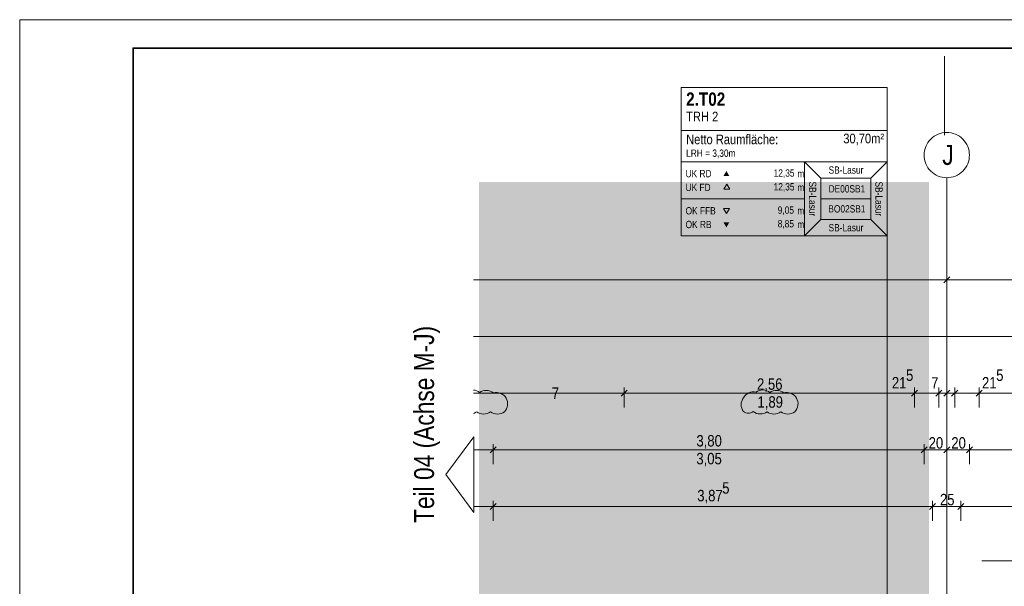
# Model space of a CAD drawing. Extents: x -620 to 300, y 62 to 1112.
# Tile 174 of 200: x -620 to -446, y 1012 to 1112. Entities that reach past the tile are written whole.
import ezdxf
from ezdxf.lldxf.tags import DXFTag

# ---------------------------------------------------------------- set-up
doc = ezdxf.new("R2010")
doc.units = 0
doc.layers.get('0').update_dxf_attribs({"lineweight": 13})
doc.layers.add('--Darstellung Teil 07-00', color=2, linetype='grob-A06CPVLVL0', lineweight=13, true_color=0xffff00, plot=False)
for name, color, linetype, lineweight in [('30 -33 Aussenwände- 8 Sonnenschutz', 7, 'Continuous', 9), ('70 -71 Achsen- 1 Gebäudeachsen', 7, 'STRICHPUNKT2-A06CPVM0L0', 18), ('iwb_Plankopf Rahmen', 7, 'Continuous', 35), ('Keine-A06CPVLYL0', 7, 'Continuous', 9)]:
    doc.layers.add(name, color=color, linetype=linetype, lineweight=lineweight)
for name, color, linetype, lineweight, true_color in [('70 -75 Raumstempel- 1 Raumstempel-A06CPVLWL0', 1, 'Continuous', 50, 0xff0000), ('70 -75 Raumstempel-2 Verweislinie', 3, 'Continuous', 9, 0x00ff00), ('70 -76 Bemaßung- 2 Allgemein', 9, 'Continuous', 5, 0x808080), ('70 -77 Revision- 2 Wolken', 7, 'Continuous', 18, 0x944cff), ('iwb_Layout BA_Markierung', 7, 'Continuous', 9, 0xbadcdc), ('iwb_Layout Text', 3, 'Continuous', 18, 0x00ff00)]:
    doc.layers.add(name, color=color, linetype=linetype, lineweight=lineweight, true_color=true_color)
doc.styles.get("Standard").update_dxf_attribs({"font": 'ARIALN.TTF'})
tags = doc.linetypes.add('grob-A06CPVLVL0', pattern=[14, 3, -8, 3]).pattern_tags.tags
tags[8:9] = [DXFTag(74, 4), DXFTag(75, 0), DXFTag(340, '0'), DXFTag(46, 0.0), DXFTag(50, 0.0), DXFTag(44, 0.0), DXFTag(45, 0.0)]
tags[6:7] = [DXFTag(74, 4), DXFTag(75, 0), DXFTag(340, '0'), DXFTag(46, 0.0), DXFTag(50, 0.0), DXFTag(44, 0.0), DXFTag(45, 0.0)]
tags[4:5] = [DXFTag(74, 4), DXFTag(75, 0), DXFTag(340, '0'), DXFTag(46, 0.0), DXFTag(50, 0.0), DXFTag(44, 0.0), DXFTag(45, 0.0)]
tags = doc.linetypes.add('STRICHPUNKT2-A06CPVM0L0', pattern=[12.7, 6.35, -3.175, 0, -3.175]).pattern_tags.tags
tags[10:11] = [DXFTag(74, 4), DXFTag(75, 0), DXFTag(340, '0'), DXFTag(46, 0.0), DXFTag(50, 0.0), DXFTag(44, 0.0), DXFTag(45, 0.0)]
tags[8:9] = [DXFTag(74, 4), DXFTag(75, 0), DXFTag(340, '0'), DXFTag(46, 0.0), DXFTag(50, 0.0), DXFTag(44, 0.0), DXFTag(45, 0.0)]
tags[6:7] = [DXFTag(74, 4), DXFTag(75, 0), DXFTag(340, '0'), DXFTag(46, 0.0), DXFTag(50, 0.0), DXFTag(44, 0.0), DXFTag(45, 0.0)]
tags[4:5] = [DXFTag(74, 4), DXFTag(75, 0), DXFTag(340, '0'), DXFTag(46, 0.0), DXFTag(50, 0.0), DXFTag(44, 0.0), DXFTag(45, 0.0)]

# ---------------------------------------------------------------- blocks, each defined once
blk = doc.blocks.new('Polygon-A06CPVLNL0')
at = {"color": 0, "linetype": 'ByBlock', "lineweight": -2, "ltscale": 0.13}
blk.add_solid([(-459.48, 86.61), (-538.63, 86.4), (-459.32, 1083.81), (-538.63, 1083.81)], dxfattribs=at)
blk = doc.blocks.new('Referenz-A06CPVM1L0')
at = {"layer": '--Darstellung Teil 07-00', "color": 0, "linetype": 'grob-A06CPVLVL0', "lineweight": -2, "ltscale": 0.13}
blk.add_line((-456.57, 1092.08), (-456.57, 1105.99), dxfattribs=at)
at = {"layer": '30 -33 Aussenwände- 8 Sonnenschutz', "color": 0, "linetype": 'Continuous', "ltscale": 0.13}
blk.add_line((-402.97, 1017), (-449.97, 1017), dxfattribs=at)
at = {"layer": '70 -71 Achsen- 1 Gebäudeachsen', "color": 0, "linetype": 'STRICHPUNKT2-A06CPVM0L0', "ltscale": 0.18}
blk.add_line((-456.18, 1084.55), (-456.18, 85.11), dxfattribs=at)
at = {"layer": '70 -75 Raumstempel- 1 Raumstempel-A06CPVLWL0', "color": 0, "lineweight": 9}
for p, q in [((-503, 1100.46), (-503, 1074.32)), ((-466.68, 1100.46), (-503, 1100.46)), ((-466.68, 1074.32), (-466.68, 1100.46)), ((-466.68, 1092.86), (-503, 1092.86)), ((-503, 1087.39), (-481.27, 1087.39)), ((-478.39, 1084.49), (-481.27, 1087.39)), ((-466.68, 1087.39), (-481.27, 1087.39)), ((-481.27, 1087.39), (-481.27, 1074.32)), ((-469.56, 1084.49), (-466.68, 1087.39)), ((-494.96, 1083.42), (-495.49, 1082.52)), ((-494.44, 1082.52), (-494.96, 1083.42)), ((-478.39, 1077.21), (-478.39, 1084.49)), ((-478.39, 1084.49), (-469.56, 1084.49)), ((-469.56, 1077.21), (-469.56, 1084.49)), ((-495.49, 1082.52), (-494.44, 1082.52)), ((-503, 1080.85), (-481.27, 1080.85)), ((-469.56, 1080.85), (-478.39, 1080.85)), ((-495.03, 1078.25), (-495.56, 1079.15)), ((-495.56, 1079.15), (-494.51, 1079.15)), ((-494.51, 1079.15), (-495.03, 1078.25)), ((-478.39, 1077.21), (-481.27, 1074.32)), ((-478.39, 1077.21), (-469.56, 1077.21)), ((-469.56, 1077.21), (-466.68, 1074.32)), ((-466.68, 1074.32), (-503, 1074.32))]:
    blk.add_line(p, q, dxfattribs=at)
at = {"layer": '70 -75 Raumstempel- 1 Raumstempel-A06CPVLWL0', "color": 0, "lineweight": 0}
for points in [[(-494.51, 1084.84), (-495.03, 1085.75), (-495.56, 1084.84)], [(-494.51, 1076.71), (-495.03, 1075.8), (-495.56, 1076.71)]]:
    blk.add_solid(points, dxfattribs=at)
at = {"layer": '70 -75 Raumstempel-2 Verweislinie', "color": 0, "linetype": 'Continuous', "ltscale": 0.13}
blk.add_line((-466.68, 1074.32), (-466.68, 979.77), dxfattribs=at)
at = {"layer": '70 -76 Bemaßung- 2 Allgemein', "color": 0, "linetype": 'Continuous', "ltscale": 0.13}
for p, q in [((-457.24, 1066.55), (-539.61, 1066.55)), ((-455.68, 1066.55), (-457.24, 1066.55)), ((-455.65, 1067.08), (-456.71, 1066.02)), ((-456.71, 1066.02), (-455.65, 1067.08)), ((-456.68, 1066.55), (-455.12, 1066.55)), ((-456.18, 1066.61), (-456.18, 1067.55)), ((-456.18, 1066.61), (-456.18, 1067.55)), ((-127.24, 1066.55), (-455.12, 1066.55)), ((37.76, 1056.55), (-539.61, 1056.55)), ((-513.08, 1044.05), (-513.08, 1047.55)), ((-513.08, 1044.05), (-513.08, 1047.55)), ((-461.88, 1044.05), (-461.88, 1047.55)), ((-461.88, 1044.05), (-461.88, 1047.55)), ((-457.58, 1044.05), (-457.58, 1047.55)), ((-457.58, 1044.05), (-457.58, 1047.55)), ((-456.18, 1046.61), (-456.18, 1047.55)), ((-456.18, 1046.61), (-456.18, 1047.55)), ((-454.78, 1044.05), (-454.78, 1047.55)), ((-454.78, 1044.05), (-454.78, 1047.55)), ((-450.48, 1044.05), (-450.48, 1047.55)), ((-450.48, 1044.05), (-450.48, 1047.55)), ((-514.14, 1046.55), (-539.61, 1046.55)), ((-512.08, 1046.55), (-514.14, 1046.55)), ((-514.08, 1046.55), (-512.02, 1046.55)), ((-462.94, 1046.55), (-512.02, 1046.55)), ((-462.94, 1046.55), (-464, 1046.55)), ((-460.88, 1046.55), (-462.94, 1046.55)), ((-460.88, 1046.55), (-462.94, 1046.55)), ((-457.58, 1046.55), (-461.88, 1046.55)), ((-458.64, 1046.55), (-459.7, 1046.55)), ((-456.58, 1046.55), (-458.64, 1046.55)), ((-458.58, 1046.55), (-456.52, 1046.55)), ((-457.24, 1046.55), (-458.3, 1046.55)), ((-456.18, 1046.55), (-457.58, 1046.55)), ((-455.18, 1046.55), (-457.24, 1046.55)), ((-457.18, 1046.55), (-455.12, 1046.55)), ((-455.84, 1046.55), (-456.9, 1046.55)), ((-456.52, 1046.55), (-455.46, 1046.55)), ((-454.78, 1046.55), (-456.18, 1046.55)), ((-453.78, 1046.55), (-455.84, 1046.55)), ((-455.78, 1046.55), (-453.72, 1046.55)), ((-455.12, 1046.55), (-454.06, 1046.55)), ((-450.48, 1046.55), (-454.78, 1046.55)), ((-453.72, 1046.55), (-452.66, 1046.55)), ((-451.48, 1046.55), (-449.42, 1046.55)), ((-451.48, 1046.55), (-449.42, 1046.55)), ((-449.42, 1046.55), (-448.36, 1046.55)), ((-400.34, 1046.55), (-449.42, 1046.55)), ((-537.24, 1036.55), (-539.61, 1036.55)), ((-535.18, 1036.55), (-537.24, 1036.55)), ((-537.18, 1036.55), (-535.12, 1036.55)), ((-536.18, 1034.05), (-536.18, 1037.55)), ((-536.18, 1034.05), (-536.18, 1037.55)), ((-461.24, 1036.55), (-535.12, 1036.55)), ((-459.18, 1036.55), (-461.24, 1036.55)), ((-461.18, 1036.55), (-459.12, 1036.55)), ((-460.18, 1034.05), (-460.18, 1037.55)), ((-460.18, 1034.05), (-460.18, 1037.55)), ((-457.24, 1036.55), (-459.12, 1036.55)), ((-455.18, 1036.55), (-457.24, 1036.55)), ((-457.18, 1036.55), (-455.12, 1036.55)), ((-456.18, 1036.61), (-456.18, 1037.55)), ((-456.18, 1036.61), (-456.18, 1037.55)), ((-453.24, 1036.55), (-455.12, 1036.55)), ((-451.18, 1036.55), (-453.24, 1036.55)), ((-453.18, 1036.55), (-451.12, 1036.55)), ((-452.18, 1034.05), (-452.18, 1037.55)), ((-452.18, 1034.05), (-452.18, 1037.55)), ((-296.24, 1036.55), (-451.12, 1036.55)), ((-537.24, 1026.55), (-539.61, 1026.55)), ((-535.18, 1026.55), (-537.24, 1026.55)), ((-537.18, 1026.55), (-535.12, 1026.55)), ((-536.18, 1024.05), (-536.18, 1027.55)), ((-536.18, 1024.05), (-536.18, 1027.55)), ((-459.74, 1026.55), (-535.12, 1026.55)), ((-457.68, 1026.55), (-459.74, 1026.55)), ((-459.68, 1026.55), (-457.62, 1026.55)), ((-458.68, 1024.05), (-458.68, 1027.55)), ((-458.68, 1024.05), (-458.68, 1027.55)), ((-454.74, 1026.55), (-457.62, 1026.55)), ((-452.68, 1026.55), (-454.74, 1026.55)), ((-454.68, 1026.55), (-452.62, 1026.55)), ((-453.68, 1024.05), (-453.68, 1027.55)), ((-453.68, 1024.05), (-453.68, 1027.55)), ((-293.74, 1026.55), (-452.62, 1026.55))]:
    blk.add_line(p, q, dxfattribs=at)
at = {"layer": '70 -76 Bemaßung- 2 Allgemein', "color": 0, "linetype": 'Continuous', "lineweight": 20, "ltscale": 0.2}
for p, q in [((-512.55, 1047.08), (-513.61, 1046.02)), ((-513.61, 1046.02), (-512.55, 1047.08)), ((-461.35, 1047.08), (-462.41, 1046.02)), ((-461.35, 1047.08), (-462.41, 1046.02)), ((-458.11, 1046.02), (-457.05, 1047.08)), ((-457.05, 1047.08), (-458.11, 1046.02)), ((-456.71, 1046.02), (-455.65, 1047.08)), ((-455.65, 1047.08), (-456.71, 1046.02)), ((-455.31, 1046.02), (-454.25, 1047.08)), ((-454.25, 1047.08), (-455.31, 1046.02)), ((-451.01, 1046.02), (-449.95, 1047.08)), ((-451.01, 1046.02), (-449.95, 1047.08)), ((-535.65, 1037.08), (-536.71, 1036.02)), ((-536.71, 1036.02), (-535.65, 1037.08)), ((-459.65, 1037.08), (-460.71, 1036.02)), ((-460.71, 1036.02), (-459.65, 1037.08)), ((-455.65, 1037.08), (-456.71, 1036.02)), ((-456.71, 1036.02), (-455.65, 1037.08)), ((-451.65, 1037.08), (-452.71, 1036.02)), ((-452.71, 1036.02), (-451.65, 1037.08)), ((-535.65, 1027.08), (-536.71, 1026.02)), ((-536.71, 1026.02), (-535.65, 1027.08)), ((-458.15, 1027.08), (-459.21, 1026.02)), ((-459.21, 1026.02), (-458.15, 1027.08)), ((-453.15, 1027.08), (-454.21, 1026.02)), ((-454.21, 1026.02), (-453.15, 1027.08))]:
    blk.add_line(p, q, dxfattribs=at)
at = {"layer": '70 -77 Revision- 2 Wolken', "color": 0, "linetype": 'Continuous', "ltscale": 0.18}
for centre, major_axis, end_param in [((-539.83, 1045.09), (1.27, 1.59), 0.560484), ((-537.4, 1045.02), (0.06, 2.03), 0.643501), ((-537.4, 1045.02), (1.27, 1.59), 0.643501), ((-488.63, 1045.09), (0.06, 2.03), 0.643501), ((-488.63, 1045.09), (1.27, 1.59), 0.643501), ((-486.2, 1045.02), (0.06, 2.03), 0.643501), ((-486.2, 1045.02), (1.27, 1.59), 0.643501), ((-535.61, 1044.65), (0.77, 1.88), 0.643501), ((-535.61, 1044.65), (1.74, 1.05), 0.643501), ((-535.64, 1044.69), (2.02, -0.26), 0.643501), ((-490.4, 1044.53), (-1.63, 1.22), 0.643501), ((-490.25, 1044.77), (-0.84, 1.85), 0.643501), ((-490.25, 1044.77), (0.44, 1.98), 0.643501), ((-484.41, 1044.65), (0.77, 1.88), 0.643501), ((-484.41, 1044.65), (1.74, 1.05), 0.643501), ((-484.44, 1044.69), (2.02, -0.26), 0.643501), ((-535.64, 1044.69), (1.46, -1.42), 0.643501), ((-490.4, 1044.53), (-2.03, 0), 0.643501), ((-484.44, 1044.69), (1.46, -1.42), 0.643501), ((-540.27, 1044.92), (0.66, -1.92), 0.306836), ((-537.83, 1044.91), (-1.23, -1.62), 0.643501), ((-537.83, 1044.91), (-0.01, -2.03), 0.643501), ((-535.39, 1044.9), (-1.23, -1.62), 0.643501), ((-535.39, 1044.9), (-0.01, -2.03), 0.643501), ((-491.16, 1044.46), (-0.87, -1.15), 0.643501), ((-491.16, 1044.46), (-0.01, -1.44), 0.643501), ((-489.07, 1044.92), (-1.23, -1.62), 0.643501), ((-489.07, 1044.92), (-0.01, -2.03), 0.643501), ((-486.63, 1044.91), (-1.23, -1.62), 0.643501), ((-486.63, 1044.91), (-0.01, -2.03), 0.643501), ((-484.19, 1044.9), (-1.23, -1.62), 0.643501), ((-484.19, 1044.9), (-0.01, -2.03), 0.643501)]:
    blk.add_ellipse(centre, major_axis=major_axis, ratio=1, start_param=0, end_param=end_param, dxfattribs=at)
at = {"layer": 'Keine-A06CPVLYL0', "color": 0, "linetype": 'Continuous', "ltscale": 0.13}
for p, q in [((-458.4, 1091.88), (-458.06, 1092.08)), ((-458.06, 1092.08), (-457.71, 1092.25)), ((-457.71, 1092.25), (-457.34, 1092.38)), ((-457.34, 1092.38), (-456.96, 1092.48)), ((-456.96, 1092.48), (-456.57, 1092.53)), ((-456.57, 1092.53), (-456.18, 1092.55)), ((-456.18, 1092.55), (-455.78, 1092.53)), ((-455.78, 1092.53), (-455.4, 1092.48)), ((-455.4, 1092.48), (-455.02, 1092.38)), ((-455.02, 1092.38), (-454.65, 1092.25)), ((-454.65, 1092.25), (-454.29, 1092.08)), ((-454.29, 1092.08), (-453.95, 1091.88)), ((-459.87, 1090.08), (-459.7, 1090.44)), ((-459.7, 1090.44), (-459.5, 1090.78)), ((-459.5, 1090.78), (-459.27, 1091.09)), ((-459.27, 1091.09), (-459, 1091.38)), ((-459, 1091.38), (-458.71, 1091.65)), ((-458.71, 1091.65), (-458.4, 1091.88)), ((-453.95, 1091.88), (-453.64, 1091.65)), ((-453.64, 1091.65), (-453.35, 1091.38)), ((-453.35, 1091.38), (-453.08, 1091.09)), ((-453.08, 1091.09), (-452.85, 1090.78)), ((-452.85, 1090.78), (-452.65, 1090.44)), ((-452.65, 1090.44), (-452.48, 1090.08)), ((-460.18, 1088.55), (-460.16, 1088.95)), ((-460.16, 1088.95), (-460.1, 1089.33)), ((-460.1, 1089.33), (-460, 1089.71)), ((-460, 1089.71), (-459.87, 1090.08)), ((-452.48, 1090.08), (-452.35, 1089.71)), ((-452.35, 1089.71), (-452.25, 1089.33)), ((-452.25, 1089.33), (-452.2, 1088.95)), ((-452.2, 1088.95), (-452.18, 1088.55)), ((-460.16, 1088.16), (-460.18, 1088.55)), ((-460.1, 1087.77), (-460.16, 1088.16)), ((-460, 1087.39), (-460.1, 1087.77)), ((-459.87, 1087.02), (-460, 1087.39)), ((-459.7, 1086.67), (-459.87, 1087.02)), ((-452.48, 1087.02), (-452.65, 1086.67)), ((-452.35, 1087.39), (-452.48, 1087.02)), ((-452.25, 1087.77), (-452.35, 1087.39)), ((-452.2, 1088.16), (-452.25, 1087.77)), ((-452.18, 1088.55), (-452.2, 1088.16)), ((-459.5, 1086.33), (-459.7, 1086.67)), ((-459.27, 1086.02), (-459.5, 1086.33)), ((-459, 1085.73), (-459.27, 1086.02)), ((-458.71, 1085.46), (-459, 1085.73)), ((-458.4, 1085.23), (-458.71, 1085.46)), ((-458.06, 1085.03), (-458.4, 1085.23)), ((-453.95, 1085.23), (-454.29, 1085.03)), ((-453.64, 1085.46), (-453.95, 1085.23)), ((-453.35, 1085.73), (-453.64, 1085.46)), ((-453.08, 1086.02), (-453.35, 1085.73)), ((-452.85, 1086.33), (-453.08, 1086.02)), ((-452.65, 1086.67), (-452.85, 1086.33)), ((-457.71, 1084.86), (-458.06, 1085.03)), ((-457.34, 1084.73), (-457.71, 1084.86)), ((-456.96, 1084.63), (-457.34, 1084.73)), ((-456.57, 1084.57), (-456.96, 1084.63)), ((-456.18, 1084.55), (-456.57, 1084.57)), ((-455.78, 1084.57), (-456.18, 1084.55)), ((-455.4, 1084.63), (-455.78, 1084.57)), ((-455.02, 1084.73), (-455.4, 1084.63)), ((-454.65, 1084.86), (-455.02, 1084.73)), ((-454.29, 1085.03), (-454.65, 1084.86))]:
    blk.add_line(p, q, dxfattribs=at)
at = {"layer": '70 -75 Raumstempel- 1 Raumstempel-A06CPVLWL0', "color": 0, "linetype": 'Continuous', "ltscale": 0.5, "attachment_point": 1}
for s, insert, char_height, rotation in [('{\\fArial Narrow|b1|i0;2.T02}', (-502.13, 1099.6), 2.3536, 0), ('{\\fArial Narrow;TRH 2}', (-502.13, 1096.2), 1.7117, 0), ('{\\fArial Narrow;Netto Raumfläche:}', (-502.13, 1092.18), 1.7117, 0), ('{\\fArial Narrow;30,70m²}', (-474.42, 1092.33), 1.7117, 0), ('{\\fArial Narrow;LRH = 3,30m}', (-502.13, 1089.53), 1.2838, 0), ('{\\fArial Narrow;UK RD}', (-502.23, 1085.92), 1.2838, 0), ('{\\fArial Narrow;12,35}', (-486.7, 1086.03), 1.2838, 0), ('{\\fArial Narrow;m}', (-482.51, 1085.91), 1.2838, 0), ('{\\fArial Narrow;SB-Lasur}', (-477.01, 1086.55), 1.2838, 0), ('{\\fArial Narrow;UK FD}', (-502.23, 1083.49), 1.2838, 0), ('{\\fArial Narrow;12,35}', (-486.7, 1083.6), 1.2838, 0), ('{\\fArial Narrow;SB-Lasur}', (-479.19, 1083.89), 1.2838, 270), ('{\\fArial Narrow;SB-Lasur}', (-467.48, 1083.89), 1.2838, 270), ('{\\fArial Narrow;m}', (-482.51, 1083.48), 1.2838, 0), ('{\\fArial Narrow;DE00SB1}', (-477.01, 1083.24), 1.2838, 0), ('{\\fArial Narrow;OK FFB}', (-502.23, 1079.37), 1.2838, 0), ('{\\fArial Narrow;9,05}', (-485.98, 1079.49), 1.2838, 0), ('{\\fArial Narrow;m}', (-482.51, 1079.37), 1.2838, 0), ('{\\fArial Narrow;BO02SB1}', (-477.05, 1079.71), 1.2838, 0), ('{\\fArial Narrow;OK RB}', (-502.23, 1076.95), 1.2838, 0), ('{\\fArial Narrow;8,85}', (-485.98, 1077.08), 1.2838, 0), ('{\\fArial Narrow;m}', (-482.51, 1076.95), 1.2838, 0), ('{\\fArial Narrow;SB-Lasur}', (-477.01, 1076.38), 1.2838, 0)]:
    blk.add_mtext(s, dxfattribs=dict(at, insert=insert, char_height=char_height, rotation=rotation))
at = {"layer": '70 -76 Bemaßung- 2 Allgemein', "color": 0, "linetype": 'Continuous', "ltscale": 0.13, "char_height": 2.0138, "attachment_point": 1}
for s, insert in [('{\\fArial Narrow;5}', (-463.35, 1050.74)), ('{\\fArial Narrow;5}', (-447.46, 1050.74)), ('{\\fArial Narrow;2,56}', (-489.63, 1049.17)), ('{\\fArial Narrow;21}', (-465.85, 1049.4)), ('{\\fArial Narrow;7}', (-458.92, 1049.38)), ('{\\fArial Narrow;21}', (-449.96, 1049.4)), ('{\\fArial Narrow;7}', (-525.82, 1047.56)), ('{\\fArial Narrow;1,89}', (-489.55, 1046.01)), ('{\\fArial Narrow;3,80}', (-500.32, 1039.17)), ('{\\fArial Narrow;20}', (-459.37, 1038.8)), ('{\\fArial Narrow;20}', (-455.37, 1038.8)), ('{\\fArial Narrow;3,05}', (-500.33, 1036.02)), ('{\\fArial Narrow;5}', (-495.77, 1030.85)), ('{\\fArial Narrow;3,87}', (-500.17, 1029.5)), ('{\\fArial Narrow;25}', (-457.38, 1028.8))]:
    blk.add_mtext(s, dxfattribs=dict(at, insert=insert))
at = {"layer": 'Keine-A06CPVLYL0', "color": 0, "linetype": 'Continuous', "ltscale": 0.13, "insert": (-456.97, 1090.34), "char_height": 3.5241, "attachment_point": 1}
blk.add_mtext('{\\fArial Narrow;J}', dxfattribs=at)

msp = doc.modelspace()

# ---------------------------------------------------------------- linework, layer by layer
at = {"layer": 'iwb_Layout Text', "linetype": 'Continuous', "ltscale": 0.18}
for p, q in [((-544.48, 1032.19), (-539.59, 1038.88)), ((-539.59, 1025.5), (-539.59, 1038.88)), ((-539.59, 1025.5), (-544.48, 1032.19))]:
    msp.add_line(p, q, dxfattribs=at)
at = {"layer": 'iwb_Plankopf Rahmen', "color": 8, "lineweight": 13, "ltscale": 0.13, "true_color": 0x808080}
msp.add_lwpolyline([(300.35, 62.43), (-619.65, 62.43), (-619.65, 1112.43), (300.35, 1112.43), (300.35, 62.43)], close=True, dxfattribs=at)
at = {"layer": 'iwb_Plankopf Rahmen', "ltscale": 0.35}
msp.add_lwpolyline([(-599.65, 67.43), (-599.65, 1107.43), (295.35, 1107.43), (295.35, 67.43), (-599.65, 67.43)], close=True, dxfattribs=at)

# ---------------------------------------------------------------- block references
at = {"color": 8, "lineweight": 13, "ltscale": 0.13, "true_color": 0x808080}
msp.add_blockref('Referenz-A06CPVM1L0', (0, 0), dxfattribs=at)
at = {"layer": 'iwb_Layout BA_Markierung', "ltscale": 0.13}
msp.add_blockref('Polygon-A06CPVLNL0', (0, 0), dxfattribs=at)

# ---------------------------------------------------------------- texts
at = {"layer": 'iwb_Layout Text', "ltscale": 0.18}
msp.add_text('Teil 04 (Achse M-J)', height=3.5, rotation=90, dxfattribs=at).set_placement((-546.59, 1023.67))

doc.saveas('drawing.dxf')
